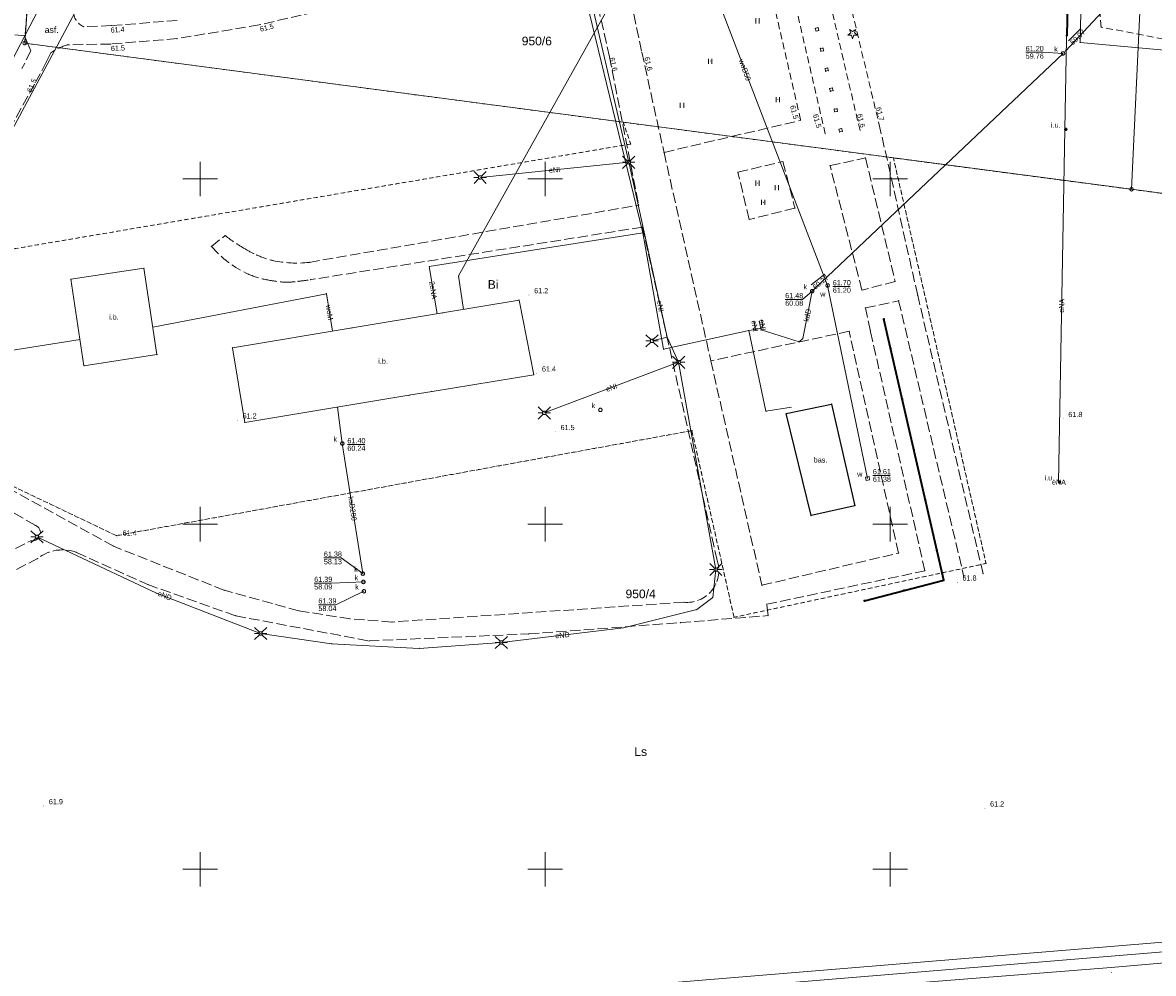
# Model space of a CAD drawing. Header units: millimetres. Extents: x 6421400 to 6424255, y 5791334 to 5793836.
# Tile 6 of 101: x 6422624 to 6422788, y 5792585 to 5792723. Entities that reach past the tile are written whole.
import ezdxf
from ezdxf.enums import TextEntityAlignment as Align

# ---------------------------------------------------------------- set-up
doc = ezdxf.new("R2010")
doc.units = ezdxf.units.MM
for name, pattern in [('PRZER1-1', [1, 0.5, -0.5]), ('PRZER2-1', [1.5, 1, -0.5]), ('PRZER3-1', [2, 1.5, -0.5])]:
    doc.linetypes.add(name, pattern=pattern)
doc.layers.get('0').update_dxf_attribs({"color": 252})
for name, color, linetype, lineweight in [('GEPPGD', 252, 'Continuous', 18), ('GESDZI', 252, 'Continuous', 18), ('GESDZI_O', 252, 'Continuous', 18), ('GESUZY', 252, 'Continuous', 18), ('GESUZY_O', 252, 'Continuous', 18), ('GSLKOC', 252, 'Continuous', 18), ('GSLKOG', 252, 'Continuous', 25), ('GSLKOU', 252, 'Continuous', 18), ('GSPPRB', 252, 'Continuous', 18), ('GSPRDI', 252, 'Continuous', 18), ('GSSIIN', 252, 'Continuous', 18), ('GSSIIN_O', 252, 'Continuous', 18), ('GSSSBA', 252, 'Continuous', 25), ('GSSSBA_O', 252, 'Continuous', 25), ('GSSUTR', 252, 'Continuous', 18), ('GTGTXT_O', 252, 'Continuous', 18), ('GULENN', 252, 'Continuous', 18), ('GULENN_O', 252, 'Continuous', 18), ('GULKDP', 252, 'Continuous', 18), ('GULKDP_O', 252, 'Continuous', 18), ('GULKSP', 252, 'Continuous', 18), ('GULKSP_O', 252, 'Continuous', 18), ('GULTPR', 252, 'Continuous', 18), ('GULWOP', 252, 'Continuous', 18), ('GULWOP_O', 252, 'Continuous', 18), ('GUPISL', 252, 'Continuous', 18), ('GUPKSD', 252, 'Continuous', 18), ('GUPKSD_O', 252, 'Continuous', 18), ('GUPKWZ', 252, 'Continuous', 13), ('GUPKWZ_O', 252, 'Continuous', 13), ('GUPWSD', 252, 'Continuous', 18), ('GUPWSD_O', 252, 'Continuous', 18), ('GUPWWZ', 252, 'Continuous', 13), ('GUPWWZ_O', 252, 'Continuous', 13), ('Ramka sekcyjna', 252, 'Continuous', 18)]:
    doc.layers.add(name, color=color, linetype=linetype, lineweight=lineweight)
for name, color, linetype in [('GSPWPN', 252, 'Continuous'), ('GSPWPN_O', 252, 'Continuous'), ('GUPEUI', 252, 'Continuous'), ('GUPEUI_O', 252, 'Continuous'), ('GUPKSH', 252, 'Continuous'), ('GUPKSH_O', 252, 'Continuous'), ('GUPWSH', 252, 'Continuous'), ('GUPWSH_O', 252, 'Continuous'), ('xref', 252, 'Continuous')]:
    doc.layers.add(name, color=color, linetype=linetype)
doc.styles.add('Arial', font='arial.ttf')

# ---------------------------------------------------------------- blocks, each defined once
blk = doc.blocks.new('GSSUTR1')
at = {"color": 0}
for points in [[(0.36165, 0.25666), (-0.38835, 0.25666)], [(-0.38835, -0.24334), (0.36165, -0.24334)]]:
    blk.add_lwpolyline(points, dxfattribs=at)
blk = doc.blocks.new('GSPRDI1')
blk.add_hatch(color=0).paths.add_polyline_path([(-0.045, 0), (-0.042798, -0.013906), (-0.036406, -0.02645), (-0.02645, -0.036406), (-0.013906, -0.042798), (0, -0.045), (0.013906, -0.042798), (0.02645, -0.036406), (0.036406, -0.02645), (0.042798, -0.013906), (0.045, 0), (0.042798, 0.013906), (0.036406, 0.02645), (0.02645, 0.036406), (0.013906, 0.042798), (0, 0.045), (-0.013906, 0.042798), (-0.02645, 0.036406), (-0.036406, 0.02645), (-0.042798, 0.013906)])
at = {"color": 0}
blk.add_lwpolyline([(0.088531, -0.272471), (-0.231778, -0.713338), (-0.231778, -0.168396), (-0.750048, 0), (-0.231778, 0.168396), (-0.231778, 0.713338), (0.088531, 0.272471), (0.606801, 0.440867), (0.286493, 0), (0.606801, -0.440867)], close=True, dxfattribs=at)
blk = doc.blocks.new('GSLKOG2')
blk.add_hatch(color=0).paths.add_polyline_path([(0, 0.175), (-0.045293, 0.169037), (-0.0875, 0.151554), (-0.123744, 0.123744), (-0.151554, 0.0875), (-0.169037, 0.045293), (-0.175, 0), (-0.169037, -0.045293), (-0.151554, -0.0875), (-0.123744, -0.123744), (-0.0875, -0.151554), (-0.045293, -0.169037), (0, -0.175), (0.045293, -0.169037), (0.0875, -0.151554), (0.123744, -0.123744), (0.151554, -0.0875), (0.169037, -0.045293), (0.175, 0), (0.169037, 0.045293), (0.151554, 0.0875), (0.123744, 0.123744), (0.0875, 0.151554), (0.045293, 0.169037)])
blk = doc.blocks.new('GSLKOG1')
blk.add_hatch(color=0).paths.add_polyline_path([(0, 0.175), (-0.045293, 0.169037), (-0.0875, 0.151554), (-0.123744, 0.123744), (-0.151554, 0.0875), (-0.169037, 0.045293), (-0.175, 0), (-0.169037, -0.045293), (-0.151554, -0.0875), (-0.123744, -0.123744), (-0.0875, -0.151554), (-0.045293, -0.169037), (0, -0.175), (0.045293, -0.169037), (0.0875, -0.151554), (0.123744, -0.123744), (0.151554, -0.0875), (0.169037, -0.045293), (0.175, 0), (0.169037, 0.045293), (0.151554, 0.0875), (0.123744, 0.123744), (0.0875, 0.151554), (0.045293, 0.169037)])
blk = doc.blocks.new('GSPWPN1')
blk.add_hatch(color=0).paths.add_polyline_path([(0, 0.045), (-0.011647, 0.043467), (-0.0225, 0.038971), (-0.03182, 0.03182), (-0.038971, 0.0225), (-0.043467, 0.011647), (-0.045, 0), (-0.043467, -0.011647), (-0.038971, -0.0225), (-0.03182, -0.03182), (-0.0225, -0.038971), (-0.011647, -0.043467), (0, -0.045), (0.011647, -0.043467), (0.0225, -0.038971), (0.03182, -0.03182), (0.038971, -0.0225), (0.043467, -0.011647), (0.045, 0), (0.043467, 0.011647), (0.038971, 0.0225), (0.03182, 0.03182), (0.0225, 0.038971), (0.011647, 0.043467)])
blk = doc.blocks.new('GUPKSH1')
blk.add_hatch(color=0).paths.add_polyline_path([(0, 0.045), (-0.011647, 0.043467), (-0.0225, 0.038971), (-0.03182, 0.03182), (-0.038971, 0.0225), (-0.043467, 0.011647), (-0.045, 0), (-0.043467, -0.011647), (-0.038971, -0.0225), (-0.03182, -0.03182), (-0.0225, -0.038971), (-0.011647, -0.043467), (0, -0.045), (0.011647, -0.043467), (0.0225, -0.038971), (0.03182, -0.03182), (0.038971, -0.0225), (0.043467, -0.011647), (0.045, 0), (0.043467, 0.011647), (0.038971, 0.0225), (0.03182, 0.03182), (0.0225, 0.038971), (0.011647, 0.043467)])
blk = doc.blocks.new('GUPWSH1')
blk.add_hatch(color=0).paths.add_polyline_path([(0, 0.045), (-0.011647, 0.043467), (-0.0225, 0.038971), (-0.03182, 0.03182), (-0.038971, 0.0225), (-0.043467, 0.011647), (-0.045, 0), (-0.043467, -0.011647), (-0.038971, -0.0225), (-0.03182, -0.03182), (-0.0225, -0.038971), (-0.011647, -0.043467), (0, -0.045), (0.011647, -0.043467), (0.0225, -0.038971), (0.03182, -0.03182), (0.038971, -0.0225), (0.043467, -0.011647), (0.045, 0), (0.043467, 0.011647), (0.038971, 0.0225), (0.03182, 0.03182), (0.0225, 0.038971), (0.011647, 0.043467)])
blk = doc.blocks.new('GUPWSD1_1')
at = {"color": 0}
blk.add_lwpolyline([(0.25, 0), (0.241481, -0.064705), (0.216506, -0.125), (0.176777, -0.176777), (0.125, -0.216506), (0.064705, -0.241481), (0, -0.25), (-0.064705, -0.241481), (-0.125, -0.216506), (-0.176777, -0.176777), (-0.216506, -0.125), (-0.241481, -0.064705), (-0.25, 0), (-0.241481, 0.064705), (-0.216506, 0.125), (-0.176777, 0.176777), (-0.125, 0.216506), (-0.064705, 0.241481), (0, 0.25), (0.064705, 0.241481), (0.125, 0.216506), (0.176777, 0.176777), (0.216506, 0.125), (0.241481, 0.064705)], close=True, dxfattribs=at)
blk = doc.blocks.new('GUPKSD1_1')
at = {"color": 0}
blk.add_lwpolyline([(0.25, 0), (0.241481, -0.064705), (0.216506, -0.125), (0.176777, -0.176777), (0.125, -0.216506), (0.064705, -0.241481), (0, -0.25), (-0.064705, -0.241481), (-0.125, -0.216506), (-0.176777, -0.176777), (-0.216506, -0.125), (-0.241481, -0.064705), (-0.25, 0), (-0.241481, 0.064705), (-0.216506, 0.125), (-0.176777, 0.176777), (-0.125, 0.216506), (-0.064705, 0.241481), (0, 0.25), (0.064705, 0.241481), (0.125, 0.216506), (0.176777, 0.176777), (0.216506, 0.125), (0.241481, 0.064705)], close=True, dxfattribs=at)
blk = doc.blocks.new('GUPISL1_2')
at = {"color": 0}
for points in [[(-0.176777, 0.176777), (-0.883883, 0.883883)], [(0, 0.25), (0, 0.9)], [(0.176777, 0.176777), (0.883883, 0.883883)], [(-0.176777, -0.176777), (-0.883883, -0.883883)], [(0, -0.25), (0, -0.9)], [(0.176777, -0.176777), (0.883883, -0.883883)]]:
    blk.add_lwpolyline(points, dxfattribs=at)
blk.add_lwpolyline([(0.25, 0), (0.241481, -0.064705), (0.216506, -0.125), (0.176777, -0.176777), (0.125, -0.216506), (0.064705, -0.241481), (0, -0.25), (-0.064705, -0.241481), (-0.125, -0.216506), (-0.176777, -0.176777), (-0.216506, -0.125), (-0.241481, -0.064705), (-0.25, 0), (-0.241481, 0.064705), (-0.216506, 0.125), (-0.176777, 0.176777), (-0.125, 0.216506), (-0.064705, 0.241481), (0, 0.25), (0.064705, 0.241481), (0.125, 0.216506), (0.176777, 0.176777), (0.216506, 0.125), (0.241481, 0.064705)], close=True, dxfattribs=at)
blk = doc.blocks.new('GUPEUI1')
blk.add_hatch(color=0).paths.add_polyline_path([(0, 0.25), (-0.064705, 0.241481), (-0.125, 0.216506), (-0.176777, 0.176777), (-0.216506, 0.125), (-0.241481, 0.064705), (-0.25, 0), (-0.241481, -0.064705), (-0.216506, -0.125), (-0.176777, -0.176777), (-0.125, -0.216506), (-0.064705, -0.241481), (0, -0.25), (0.064705, -0.241481), (0.125, -0.216506), (0.176777, -0.176777), (0.216506, -0.125), (0.241481, -0.064705), (0.25, 0), (0.241481, 0.064705), (0.216506, 0.125), (0.176777, 0.176777), (0.125, 0.216506), (0.064705, 0.241481)])
blk = doc.blocks.new('GUPWWZ1_2')
at = {"color": 0}
blk.add_lwpolyline([(-0.25, 0.25), (-0.25, -0.25), (0.25, -0.25), (0.25, 0.25)], close=True, dxfattribs=at)
blk = doc.blocks.new('GUPKWZ1_1')
at = {"color": 0}
blk.add_lwpolyline([(0.25, 0), (0.241481, -0.064705), (0.216506, -0.125), (0.176777, -0.176777), (0.125, -0.216506), (0.064705, -0.241481), (0, -0.25), (-0.064705, -0.241481), (-0.125, -0.216506), (-0.176777, -0.176777), (-0.216506, -0.125), (-0.241481, -0.064705), (-0.25, 0), (-0.241481, 0.064705), (-0.216506, 0.125), (-0.176777, 0.176777), (-0.125, 0.216506), (-0.064705, 0.241481), (0, 0.25), (0.064705, 0.241481), (0.125, 0.216506), (0.176777, 0.176777), (0.216506, 0.125), (0.241481, 0.064705)], close=True, dxfattribs=at)
blk = doc.blocks.new('GSPPRB0')
at = {"color": 0, "lineweight": 18}
blk.add_lwpolyline([(-0.007955, 0.0225), (0.007955, 0.0225), (0.0225, 0.007955), (0.0225, -0.007955), (0.007955, -0.0225), (-0.007955, -0.0225), (-0.0225, -0.007955), (-0.0225, 0.007955)], close=True, dxfattribs=at)
blk = doc.blocks.new('GEPPGD1_1')
at = {"color": 0}
blk.add_lwpolyline([(0.25, 0), (0.237764, -0.077254), (0.202254, -0.146946), (0.146946, -0.202254), (0.077254, -0.237764), (0, -0.25), (-0.077254, -0.237764), (-0.146946, -0.202254), (-0.202254, -0.146946), (-0.237764, -0.077254), (-0.25, 0), (-0.237764, 0.077254), (-0.202254, 0.146946), (-0.146946, 0.202254), (-0.077254, 0.237764), (0, 0.25), (0.077254, 0.237764), (0.146946, 0.202254), (0.202254, 0.146946), (0.237764, 0.077254)], close=True, dxfattribs=at)
blk = doc.blocks.new('G$CC51CC4AD')
at = {"layer": 'GESDZI', "linetype": 'Continuous', "lineweight": 18, "elevation": 10.3}
for points in [[(6422795.34, 5792905.44), (6422908.08, 5792885.79), (6422911.19, 5792830.6), (6422917.26, 5792719.89), (6422863.06, 5792716.73), (6422822.73, 5792724.17), (6422811.63, 5792724.79), (6422810.34, 5792698.25), (6422801.08, 5792696.38), (6422784.98, 5792698.5), (6422786.28, 5792726.3), (6422688.8, 5792730.98), (6422628.77, 5792742.38), (6422626.23, 5792743.45), (6422630.46, 5792804.26), (6422635.09, 5792870.72), (6422635.54, 5792889.65), (6422641.57, 5792889.5), (6422641.84, 5792899.61), (6422635.96, 5792905.63), (6422636.3, 5792918.88), (6422638.34, 5792930.71), (6422642.95, 5792933.93)], [(6422784.98, 5792698.5), (6422624.57, 5792719.67), (6422626.23, 5792743.45), (6422628.77, 5792742.38), (6422688.8, 5792730.98), (6422786.28, 5792726.3)]]:
    blk.add_lwpolyline(points, close=True, dxfattribs=at)
blk.add_lwpolyline([(6422626.23, 5792743.45), (6422624.57, 5792719.67), (6422784.98, 5792698.5), (6422801.08, 5792696.38), (6422810.34, 5792698.25), (6422917.26, 5792719.89)], dxfattribs=at)
at = {"layer": 'GESUZY', "linetype": 'PRZER1-1', "lineweight": 18, "elevation": 10.18}
for points in [[(6422750.48, 5792703.05), (6422711.32, 5792708.22), (6422624.57, 5792719.67), (6422626.23, 5792743.45), (6422630.46, 5792804.26), (6422635.09, 5792870.72), (6422635.54, 5792889.65), (6422641.57, 5792889.5), (6422641.84, 5792899.61), (6422635.96, 5792905.63), (6422636.3, 5792918.88), (6422638.34, 5792930.71), (6422642.95, 5792933.93), (6422691.63, 5792924.83), (6422795.34, 5792905.44), (6422908.08, 5792885.79), (6422911.19, 5792830.6), (6422917.26, 5792719.89), (6422810.34, 5792698.25), (6422801.08, 5792696.38)], [(6422750.48, 5792703.05), (6422763.91, 5792644.3), (6422727.38, 5792636.51), (6422721.27, 5792663.54), (6422637.86, 5792648.33), (6422621.82, 5792655.98), (6422618.12, 5792689.05), (6422712.41, 5792705.06), (6422711.32, 5792708.22)]]:
    blk.add_lwpolyline(points, close=True, dxfattribs=at)
blk.add_lwpolyline([(6422626.23, 5792743.45), (6422624.57, 5792719.67), (6422711.32, 5792708.22), (6422712.41, 5792705.06), (6422618.12, 5792689.05), (6422621.82, 5792655.98), (6422637.86, 5792648.33), (6422721.27, 5792663.54), (6422727.38, 5792636.51), (6422763.91, 5792644.3), (6422750.48, 5792703.05), (6422801.08, 5792696.38), (6422810.34, 5792698.25), (6422917.26, 5792719.89)], dxfattribs=at)
at = {"layer": 'GSLKOC', "linetype": 'PRZER2-1', "lineweight": 18, "elevation": 10.18}
for points in [[(6422817.56, 5792764.08), (6422814.96, 5792762.48), (6422813.76, 5792755.3), (6422813.37, 5792745.41), (6422812.66, 5792731.54), (6422811.23, 5792723.95), (6422809.01, 5792719.3), (6422801.72, 5792719.45), (6422801.45, 5792718.03), (6422780.58, 5792722), (6422779.96, 5792730.27), (6422778.98, 5792743.41), (6422777.92, 5792759.3), (6422778.16, 5792768.49), (6422778.91, 5792775.63)], [(6422706.79, 5792751.3), (6422731.59, 5792745.5), (6422740.64, 5792706.41)], [(6422745.64, 5792707.01), (6422741.36, 5792725.25), (6422737.05, 5792744.42), (6422739.59, 5792745.1), (6422744.13, 5792725.78), (6422748.53, 5792707.41)], [(6422710.39, 5792735.62), (6422730.05, 5792738.77), (6422737.05, 5792708.49)]]:
    blk.add_lwpolyline(points, dxfattribs=at)
for points in [[(6422739.16, 5792721.81), (6422739.56, 5792721.92), (6422739.66, 5792721.53), (6422739.27, 5792721.42)], [(6422739.89, 5792718.91), (6422740.29, 5792718.96), (6422740.35, 5792718.57), (6422739.95, 5792718.51)], [(6422740.57, 5792716), (6422740.96, 5792716.08), (6422741.04, 5792715.69), (6422740.65, 5792715.61)], [(6422741.24, 5792713.06), (6422741.62, 5792713.19), (6422741.73, 5792712.81), (6422741.34, 5792712.7)], [(6422741.91, 5792710.12), (6422742.31, 5792710.18), (6422742.36, 5792709.78), (6422741.96, 5792709.73)], [(6422742.59, 5792707.2), (6422742.98, 5792707.3), (6422743.09, 5792706.9), (6422742.69, 5792706.81)]]:
    blk.add_lwpolyline(points, close=True, dxfattribs=at)
at = {"layer": 'GSLKOG', "linetype": 'Continuous', "lineweight": 35, "elevation": 10.18}
for points in [[(6422726.71, 5792780.89), (6422776.67, 5792771.51), (6422775.6, 5792720.78)], [(6422746.29, 5792638.9), (6422757.77, 5792641.9), (6422749.11, 5792679.68)]]:
    blk.add_lwpolyline(points, dxfattribs=at)
at = {"layer": 'GSLKOU', "linetype": 'PRZER3-1', "lineweight": 18, "elevation": 10.18}
for points in [[(6422646.68, 5792722.96), (6422637.14, 5792722.22), (6422633.14, 5792722.04, -0.306617), (6422631.63, 5792724.39)], [(6422709.32, 5792717.69), (6422705.48, 5792734.71), (6422704.27, 5792735.4), (6422695.39, 5792732.5), (6422680.54, 5792727.84), (6422670.49, 5792725.05), (6422658.57, 5792722.33), (6422646.66, 5792720.33), (6422637.04, 5792719.55), (6422630.78, 5792719.44, 0.080474), (6422628.36, 5792718.27), (6422627.73, 5792717.02), (6422626.82, 5792715.25)], [(6422607.36, 5792635.29), (6422626.45, 5792645, -0.267298), (6422632.1, 5792645.9), (6422642.43, 5792641.25), (6422655.15, 5792636.72), (6422674.46, 5792633.09), (6422697.63, 5792634.09), (6422719.6, 5792635.73), (6422732.31, 5792636.75), (6422732.13, 5792638.39), (6422755.05, 5792643.24), (6422747.14, 5792677.97), (6422746.42, 5792681.31), (6422751.24, 5792682.35), (6422760.71, 5792642.32)], [(6422714.11, 5792693.02), (6422724.97, 5792644.63, -0.536501), (6422720.12, 5792638.69), (6422677.79, 5792635.82), (6422671.72, 5792636.28), (6422664.32, 5792637.44), (6422653.49, 5792640.42), (6422637.44, 5792646.81), (6422622.14, 5792655.26), (6422612.02, 5792662.86), (6422607.22, 5792666.62, -0.394451), (6422606.83, 5792677.02), (6422622.39, 5792707.17), (6422626.82, 5792715.25)], [(6422714.11, 5792693.02), (6422666.02, 5792685.42, -0.016629), (6422664.18, 5792685.17, -0.041897), (6422662.28, 5792685.05, -0.039359), (6422659.63, 5792685.4, -0.053368), (6422657.05, 5792686.18, -0.111448), (6422651.64, 5792690.24), (6422653.64, 5792691.79, 0.033859), (6422656.48, 5792689.89, 0.034084), (6422658.21, 5792688.98, 0.048509), (6422660.55, 5792688.18, 0.083726), (6422665.81, 5792687.92), (6422713.56, 5792696.21)]]:
    blk.add_lwpolyline(points, format="xyb", dxfattribs=at)
for points in [[(6422785.49, 5792774.59), (6422783.74, 5792774.88), (6422778.91, 5792775.63), (6422734.5, 5792784.04), (6422728.83, 5792785.08), (6422718.01, 5792787.27), (6422708.71, 5792788.69), (6422703.88, 5792785.9), (6422700.12, 5792780.96), (6422706.79, 5792751.3), (6422710.39, 5792735.62), (6422714.01, 5792718.37)], [(6422577.65, 5792727.25), (6422577.36, 5792730.94), (6422578.49, 5792731.74), (6422586.89, 5792728.98), (6422600.62, 5792724.43), (6422611.84, 5792722.21), (6422621.15, 5792721.04), (6422624.56, 5792720.75), (6422625.01, 5792719.58), (6422625.46, 5792718.58), (6422624.17, 5792715.99)], [(6422709.32, 5792717.69), (6422713.56, 5792696.21)], [(6422714.01, 5792718.37), (6422717.23, 5792703.85), (6422724.02, 5792673.66), (6422731.42, 5792641.14), (6422751.22, 5792645.81), (6422744.07, 5792677.94), (6422724.02, 5792673.66)], [(6422717.23, 5792703.85), (6422737.05, 5792708.49)], [(6422763.47, 5792642.81), (6422754, 5792683.14), (6422748.53, 5792707.41)]]:
    blk.add_lwpolyline(points, dxfattribs=at)
for points in [[(6422741.29, 5792701.93), (6422746.43, 5792703.05), (6422750.73, 5792685.16), (6422745.92, 5792683.91)], [(6422727.94, 5792700.98), (6422734.46, 5792702.53), (6422736.21, 5792695.79), (6422729.58, 5792694.14)]]:
    blk.add_lwpolyline(points, close=True, dxfattribs=at)
blk.add_lwpolyline([(6422603.64, 5792666.44), (6422607.12, 5792638.46), (6422625.46, 5792647.6, 0.938199), (6422626.07, 5792649.83), (6422617.49, 5792654.9), (6422612.64, 5792658.48)], format="xyb", close=True, dxfattribs=at)
at = {"layer": 'GSSIIN', "linetype": 'Continuous', "lineweight": 18, "elevation": 10.18}
for points in [[(6422641.84, 5792687.07), (6422631.26, 5792685.47), (6422633.16, 5792672.95), (6422643.74, 5792674.55)], [(6422680.27, 5792668.66), (6422683.62, 5792669.22), (6422698.34, 5792671.65), (6422696.23, 5792682.45), (6422685.13, 5792680.6), (6422672.02, 5792678.42), (6422654.68, 5792675.54), (6422656.46, 5792664.73)]]:
    blk.add_lwpolyline(points, close=True, dxfattribs=at)
at = {"layer": 'GSSSBA', "linetype": 'Continuous', "lineweight": 25, "elevation": 10.14}
blk.add_lwpolyline([(6422734.96, 5792666.01), (6422741.52, 5792667.4), (6422744.89, 5792652.66), (6422738.54, 5792651.23)], close=True, dxfattribs=at)
at = {"layer": 'GSSUTR', "linetype": 'PRZER2-1', "lineweight": 18, "elevation": 10.06}
for points in [[(6422723.94, 5792717.06), (6422723.93, 5792717.04), (6422723.95, 5792717.04)], [(6422733.74, 5792711.5), (6422733.73, 5792711.48), (6422733.75, 5792711.48)], [(6422719.85, 5792710.69), (6422719.84, 5792710.67), (6422719.86, 5792710.67)], [(6422730.8, 5792699.41), (6422730.79, 5792699.39), (6422730.81, 5792699.39)], [(6422733.58, 5792698.76), (6422733.57, 5792698.74), (6422733.59, 5792698.74)], [(6422731.62, 5792696.63), (6422731.61, 5792696.61), (6422731.63, 5792696.61)]]:
    blk.add_lwpolyline(points, close=True, dxfattribs=at)
at = {"layer": 'GULENN', "linetype": 'Continuous', "lineweight": 18, "elevation": 10.18}
for points in [[(6422760.9, 5792782.83), (6422731.36, 5792788.21), (6422702.09, 5792794.99), (6422691.27, 5792795.45), (6422705.3, 5792731.64), (6422712.12, 5792702.41)], [(6422691.34, 5792791.58), (6422702.92, 5792738.49), (6422714.16, 5792692.21), (6422717.16, 5792675.33), (6422729.52, 5792678.05), (6422732, 5792666.36), (6422735.69, 5792666.95)], [(6422583.73, 5792790.66), (6422579.18, 5792780.31), (6422577.28, 5792774.29), (6422574.97, 5792762.78), (6422573.6, 5792747.54), (6422574.03, 5792732.74), (6422575.53, 5792720.86), (6422577.59, 5792712.51), (6422581.75, 5792699.71), (6422589.41, 5792684.64), (6422598.75, 5792670.89), (6422614.69, 5792701.78), (6422630.6, 5792732.32), (6422641.52, 5792752.48)], [(6422747, 5792775.76), (6422776.36, 5792770.08), (6422776.33, 5792757.77), (6422776.22, 5792757.07), (6422775.32, 5792707.18), (6422774.4, 5792656.09)], [(6422811.48, 5792714.23), (6422810.53, 5792714.4), (6422791.92, 5792718.47), (6422777.54, 5792719.77), (6422778.06, 5792744.17)], [(6422775.47, 5792707.18), (6422775.32, 5792707.18)], [(6422690.59, 5792700.22), (6422712.12, 5792702.41)], [(6422712.12, 5792702.41), (6422717.68, 5792677.08), (6422719.35, 5792673.45)], [(6422684.34, 5792680.47), (6422683.2, 5792687.32), (6422714.16, 5792692.21)], [(6422730.28, 5792679.28), (6422730.48, 5792678.19), (6422729.52, 5792678.05)], [(6422731.39, 5792679.52), (6422731.57, 5792678.42), (6422730.48, 5792678.19)], [(6422715.5, 5792676.55), (6422717.68, 5792677.08)], [(6422626.35, 5792648.16), (6422643.68, 5792639.99), (6422658.77, 5792634.16), (6422669.06, 5792632.67), (6422681.75, 5792632), (6422693.64, 5792632.86), (6422711.36, 5792634.99), (6422721.98, 5792637.61), (6422724.29, 5792639.38), (6422724.74, 5792643.42), (6422719.35, 5792673.45)], [(6422719.35, 5792673.45), (6422699.88, 5792666.11)], [(6422774.55, 5792656.09), (6422774.4, 5792656.09)]]:
    blk.add_lwpolyline(points, dxfattribs=at)
at = {"layer": 'GULKDP', "linetype": 'Continuous', "lineweight": 18, "elevation": 10.18}
for points in [[(6422808.73, 5792754.28), (6422808.39, 5792753.92), (6422775.41, 5792718.53)], [(6422775.06, 5792718.18), (6422739.08, 5792684.11), (6422738.72, 5792683.76)], [(6422731, 5792679.39), (6422731.29, 5792678.13), (6422736.81, 5792676.43), (6422737.37, 5792676.89), (6422738.72, 5792683.76)]]:
    blk.add_lwpolyline(points, dxfattribs=at)
at = {"layer": 'GULKSP', "linetype": 'Continuous', "lineweight": 18, "elevation": 10.18}
blk.add_lwpolyline([(6422669.89, 5792666.95), (6422670.6, 5792661.68), (6422673.58, 5792642.83)], dxfattribs=at)
at = {"layer": 'GULTPR', "linetype": 'Continuous', "lineweight": 18, "elevation": 10.18}
blk.add_lwpolyline([(6422688.19, 5792681.11), (6422687.46, 5792685.95), (6422708.5, 5792723.62), (6422735.73, 5792771), (6422753.71, 5792803.17)], dxfattribs=at)
at = {"layer": 'GULWOP', "linetype": 'Continuous', "lineweight": 18, "elevation": 10.18}
for points in [[(6422746.74, 5792656.61), (6422740.94, 5792684.57), (6422716.97, 5792747.06), (6422709.57, 5792746.12)], [(6422633.68, 5792727.53), (6422605.16, 5792674.39), (6422607.9, 5792672.82)], [(6423009.16, 5792642.46), (6423008.45, 5792639.52), (6423000.41, 5792607.83), (6422999.36, 5792607.1), (6422910.2, 5792599.39), (6422674.16, 5792579.93), (6422673.36, 5792579.89), (6422615.13, 5792580.22), (6422614.37, 5792580.22), (6422523.42, 5792579.56), (6422522.55, 5792580.28), (6422438.91, 5792682.29), (6422437.98, 5792682.75), (6422437.1, 5792682.91), (6422392.92, 5792687.41)], [(6423010.52, 5792642.13), (6423009.8, 5792639.18), (6423001.63, 5792606.97), (6422999.85, 5792605.74), (6422910.31, 5792597.99), (6422674.26, 5792578.54), (6422673.4, 5792578.48), (6422615.13, 5792578.82), (6422614.38, 5792578.82), (6422522.91, 5792578.16), (6422521.56, 5792579.29), (6422438.02, 5792681.17), (6422437.53, 5792681.41), (6422436.9, 5792681.53), (6422393.32, 5792685.97)], [(6423011.71, 5792641.8), (6423011.11, 5792639.27), (6423010.92, 5792638.53), (6423002.47, 5792605.27), (6423001.53, 5792604.73), (6422910.22, 5792596.94), (6422782.03, 5792585.75), (6422673.27, 5792577.18), (6422672.49, 5792577.16), (6422523.67, 5792576.33), (6422522.8, 5792576.75), (6422438.61, 5792678.8), (6422438.06, 5792679.44), (6422437.17, 5792680.06), (6422393.01, 5792684.8)], [(6422643.13, 5792678.54), (6422668.3, 5792683.38)], [(6422669.2, 5792677.95), (6422668.3, 5792683.38)], [(6422607.9, 5792672.82), (6422632.59, 5792676.73)]]:
    blk.add_lwpolyline(points, dxfattribs=at)
at = {"layer": 'GUPKSH_O', "linetype": 'Continuous', "lineweight": 13, "elevation": 10.8, "flags": 128}
for points in [[(6422775.88, 5792720), (6422777.66, 5792721.8)], [(6422775.05, 5792718.17), (6422772.17, 5792718.35), (6422769.65, 5792718.35)], [(6422738.57, 5792684.64), (6422740.52, 5792686.23)], [(6422738.72, 5792683.76), (6422737.31, 5792682.55), (6422734.79, 5792682.55)], [(6422671.34, 5792661.54), (6422673.86, 5792661.54)], [(6422673.58, 5792642.83), (6422670.45, 5792645.11), (6422667.93, 5792645.11)], [(6422673.79, 5792641.66), (6422669.05, 5792641.46), (6422666.53, 5792641.46)], [(6422673.73, 5792640.27), (6422669.66, 5792638.33), (6422667.14, 5792638.33)]]:
    blk.add_lwpolyline(points, dxfattribs=at)
at = {"layer": 'GUPWSH_O', "linetype": 'Continuous', "lineweight": 13, "elevation": 10.8, "flags": 128}
for points in [[(6422741.69, 5792684.43), (6422744.21, 5792684.43)], [(6422747.5, 5792657.06), (6422750.02, 5792657.06)]]:
    blk.add_lwpolyline(points, dxfattribs=at)
at = {"layer": 'Ramka sekcyjna', "linetype": 'Continuous', "lineweight": 18, "elevation": 100, "flags": 128}
for points in [[(6422650, 5792697.5), (6422650, 5792702.5)], [(6422700, 5792697.5), (6422700, 5792702.5)], [(6422750, 5792697.5), (6422750, 5792702.5)], [(6422652.5, 5792700), (6422647.5, 5792700)], [(6422702.5, 5792700), (6422697.5, 5792700)], [(6422752.5, 5792700), (6422747.5, 5792700)], [(6422650, 5792647.5), (6422650, 5792652.5)], [(6422700, 5792647.5), (6422700, 5792652.5)], [(6422750, 5792647.5), (6422750, 5792652.5)], [(6422652.5, 5792650), (6422647.5, 5792650)], [(6422702.5, 5792650), (6422697.5, 5792650)], [(6422752.5, 5792650), (6422747.5, 5792650)], [(6422650, 5792597.5), (6422650, 5792602.5)], [(6422700, 5792597.5), (6422700, 5792602.5)], [(6422750, 5792597.5), (6422750, 5792602.5)], [(6422652.5, 5792600), (6422647.5, 5792600)], [(6422702.5, 5792600), (6422697.5, 5792600)], [(6422752.5, 5792600), (6422747.5, 5792600)]]:
    blk.add_lwpolyline(points, dxfattribs=at)
at = {"layer": 'GEPPGD', "linetype": 'Continuous', "lineweight": 18, "rotation": 90}
for p in [(6422624.57, 5792719.67, 10.32), (6422784.98, 5792698.5, 10.32)]:
    blk.add_blockref('GEPPGD1_1', p, dxfattribs=at)
at = {"layer": 'GSLKOG', "linetype": 'Continuous', "lineweight": 25}
for name, p, rotation in [('GSLKOG1', (6422775.6, 5792720.78, 10.18), 268.791693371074), ('GSLKOG1', (6422749.11, 5792679.68, 10.18), 102.9105582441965), ('GSLKOG2', (6422750.08, 5792675.41, 10.18), 102.9105582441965), ('GSLKOG2', (6422750.08, 5792675.41, 10.18), 102.9105582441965), ('GSLKOG2', (6422751.76, 5792668.1, 10.18), 102.9105582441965), ('GSLKOG2', (6422751.76, 5792668.1, 10.18), 102.9105582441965), ('GSLKOG2', (6422753.44, 5792660.79, 10.18), 102.9105582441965), ('GSLKOG2', (6422753.44, 5792660.79, 10.18), 102.9105582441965), ('GSLKOG2', (6422755.11, 5792653.48, 10.18), 102.9105582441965), ('GSLKOG2', (6422755.11, 5792653.48, 10.18), 102.9105582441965), ('GSLKOG2', (6422756.79, 5792646.17, 10.18), 102.9105582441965), ('GSLKOG2', (6422756.79, 5792646.17, 10.18), 102.9105582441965), ('GSLKOG1', (6422746.29, 5792638.9, 10.18), 14.66023386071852), ('GSLKOG2', (6422752.03, 5792640.4, 10.18), 14.66023386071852), ('GSLKOG2', (6422752.03, 5792640.4, 10.18), 14.66023386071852)]:
    blk.add_blockref(name, p, dxfattribs=dict(at, rotation=rotation))
at = {"layer": 'GSPPRB', "linetype": 'Continuous', "lineweight": 18, "rotation": 90}
for p in [(6422633.14, 5792722.04, 10.28), (6422739.16, 5792721.81, 10.28), (6422739.27, 5792721.42, 10.28), (6422739.56, 5792721.92, 10.28), (6422739.66, 5792721.53, 10.28), (6422780.58, 5792722, 10.28), (6422624.56, 5792720.75, 10.28), (6422625.01, 5792719.58, 10.28), (6422630.78, 5792719.44, 10.28), (6422646.66, 5792720.33, 10.28), (6422775.6, 5792720.78, 10.28), (6422777.54, 5792719.77, 10.28), (6422625.46, 5792718.58, 10.28), (6422628.36, 5792718.27, 10.28), (6422629.71, 5792719.04, 10.28), (6422739.89, 5792718.91, 10.28), (6422739.95, 5792718.51, 10.28), (6422740.29, 5792718.96, 10.28), (6422740.35, 5792718.57, 10.28), (6422775.41, 5792718.53, 10.28), (6422627.73, 5792717.02, 10.28), (6422740.96, 5792716.08, 10.28), (6422740.57, 5792716, 10.28), (6422740.65, 5792715.61, 10.28), (6422741.04, 5792715.69, 10.28), (6422741.24, 5792713.06, 10.28), (6422741.62, 5792713.19, 10.28), (6422741.73, 5792712.81, 10.28), (6422741.34, 5792712.7, 10.28), (6422741.91, 5792710.12, 10.28), (6422741.96, 5792709.73, 10.28), (6422742.31, 5792710.18, 10.28), (6422742.36, 5792709.78, 10.28), (6422711.32, 5792708.22, 10.28), (6422742.59, 5792707.2, 10.28), (6422742.69, 5792706.81, 10.28), (6422742.98, 5792707.3, 10.28), (6422743.09, 5792706.9, 10.28), (6422775.32, 5792707.18, 10.28), (6422712.41, 5792705.06, 10.28), (6422717.23, 5792703.85, 10.28), (6422746.43, 5792703.05, 10.28), (6422750.48, 5792703.05, 10.28), (6422734.46, 5792702.53, 10.28), (6422741.29, 5792701.93, 10.28), (6422727.94, 5792700.98, 10.28), (6422713.56, 5792696.21, 10.28), (6422736.21, 5792695.79, 10.28), (6422729.58, 5792694.14, 10.28), (6422653.64, 5792691.79, 10.28), (6422714.11, 5792693.02, 10.28), (6422714.16, 5792692.21, 10.28), (6422651.64, 5792690.24, 10.28), (6422656.48, 5792689.89, 10.28), (6422658.21, 5792688.98, 10.28), (6422660.55, 5792688.18, 10.28), (6422641.84, 5792687.07, 10.28), (6422654, 5792688, 10.28), (6422662.75, 5792687.85, 10.28), (6422665.81, 5792687.92, 10.28), (6422683.2, 5792687.32, 10.28), (6422631.26, 5792685.47, 10.28), (6422657.05, 5792686.18, 10.28), (6422659.63, 5792685.4, 10.28), (6422662.28, 5792685.05, 10.28), (6422664.18, 5792685.17, 10.28), (6422666.02, 5792685.42, 10.28), (6422687.46, 5792685.95, 10.28), (6422750.73, 5792685.16, 10.28), (6422668.3, 5792683.38, 10.28), (6422739.08, 5792684.11, 10.28), (6422745.92, 5792683.91, 10.28), (6422696.23, 5792682.45, 10.28), (6422751.24, 5792682.35, 10.28), (6422754, 5792683.14, 10.28), (6422685.13, 5792680.6, 10.28), (6422746.42, 5792681.31, 10.28), (6422672.02, 5792678.42, 10.28), (6422731.57, 5792678.42, 10.28), (6422749.11, 5792679.68, 10.28), (6422717.68, 5792677.08, 10.28), (6422729.52, 5792678.05, 10.28), (6422730.48, 5792678.19, 10.28), (6422731.29, 5792678.13, 10.28), (6422737.37, 5792676.89, 10.28), (6422744.07, 5792677.94, 10.28), (6422747.14, 5792677.97, 10.28), (6422654.68, 5792675.54, 10.28), (6422717.16, 5792675.33, 10.28), (6422736.81, 5792676.43, 10.28), (6422643.74, 5792674.55, 10.28), (6422724.02, 5792673.66, 10.28), (6422633.16, 5792672.95, 10.28), (6422698.34, 5792671.65, 10.28), (6422680.27, 5792668.66, 10.28), (6422683.62, 5792669.22, 10.28), (6422741.52, 5792667.4, 10.28), (6422732, 5792666.36, 10.28), (6422734.96, 5792666.01, 10.28), (6422656.46, 5792664.73, 10.28), (6422721.27, 5792663.54, 10.28), (6422774.4, 5792656.09, 10.28), (6422744.89, 5792652.66, 10.28), (6422738.54, 5792651.23, 10.28), (6422626.07, 5792649.83, 10.28), (6422626.78, 5792649.12, 10.28), (6422625.46, 5792647.6, 10.28), (6422637.86, 5792648.33, 10.28), (6422629.59, 5792646.26, 10.28), (6422632.1, 5792645.9, 10.28), (6422637.44, 5792646.81, 10.28), (6422751.22, 5792645.81, 10.28), (6422626.45, 5792645, 10.28), (6422724.97, 5792644.63, 10.28), (6422763.91, 5792644.3, 10.28), (6422755.05, 5792643.24, 10.28), (6422760.71, 5792642.32, 10.28), (6422763.47, 5792642.81, 10.28), (6422642.43, 5792641.25, 10.28), (6422724.74, 5792641.32, 10.28), (6422731.42, 5792641.14, 10.28), (6422757.77, 5792641.9, 10.28), (6422643.68, 5792639.99, 10.28), (6422653.49, 5792640.42, 10.28), (6422724.29, 5792639.38, 10.28), (6422664.32, 5792637.44, 10.28), (6422720.12, 5792638.69, 10.28), (6422721.98, 5792637.61, 10.28), (6422732.13, 5792638.39, 10.28), (6422746.29, 5792638.9, 10.28), (6422655.15, 5792636.72, 10.28), (6422671.72, 5792636.28, 10.28), (6422677.79, 5792635.82, 10.28), (6422719.6, 5792635.73, 10.28), (6422727.38, 5792636.51, 10.28), (6422732.31, 5792636.75, 10.28), (6422697.63, 5792634.09, 10.28), (6422711.36, 5792634.99, 10.28), (6422669.06, 5792632.67, 10.28), (6422674.46, 5792633.09, 10.28), (6422681.75, 5792632, 10.28), (6422782.09, 5792585.06, 10.28)]:
    blk.add_blockref('GSPPRB0', p, dxfattribs=at)
at = {"layer": 'GSPRDI', "linetype": 'Continuous', "lineweight": 18, "rotation": 90}
blk.add_blockref('GSPRDI1', (6422744.57, 5792721.06, 10.12), dxfattribs=at)
at = {"layer": 'GSPWPN', "linetype": 'Continuous', "lineweight": 5, "rotation": 90}
for p in [(6422637.14, 5792722.22, 10.2), (6422658.57, 5792722.33, 10.2), (6422637.04, 5792719.55, 10.2), (6422709.32, 5792717.69, 10.2), (6422714.01, 5792718.37, 10.2), (6422626.82, 5792715.25, 10.2), (6422737.05, 5792708.49, 10.2), (6422740.64, 5792706.41, 10.2), (6422745.64, 5792707.01, 10.2), (6422748.53, 5792707.41, 10.2), (6422697.66, 5792683.19, 10.2), (6422698.79, 5792671.86, 10.2), (6422775.08, 5792665.26, 10.2), (6422655.4, 5792665.05, 10.2), (6422701.48, 5792663.37, 10.2), (6422638.02, 5792648.08, 10.2), (6422759.74, 5792641.57, 10.2), (6422627.32, 5792609.17, 10.2), (6422763.74, 5792608.84, 10.2)]:
    blk.add_blockref('GSPWPN1', p, dxfattribs=at)
at = {"layer": 'GSSUTR', "linetype": 'Continuous', "lineweight": 18, "rotation": 90}
for p in [(6422730.8, 5792722.93, 10.06), (6422723.94, 5792717.05, 10.06), (6422733.74, 5792711.49, 10.06), (6422719.85, 5792710.68, 10.06), (6422730.8, 5792699.4, 10.06), (6422733.58, 5792698.75, 10.06), (6422731.62, 5792696.62, 10.06)]:
    blk.add_blockref('GSSUTR1', p, dxfattribs=at)
at = {"layer": 'GUPEUI', "linetype": 'Continuous', "lineweight": 5, "rotation": 90}
for p in [(6422775.47, 5792707.18, 10.24), (6422774.55, 5792656.09, 10.24)]:
    blk.add_blockref('GUPEUI1', p, dxfattribs=at)
at = {"layer": 'GUPISL', "linetype": 'Continuous', "lineweight": 18, "rotation": 90}
for p in [(6422712.12, 5792702.41, 10.24), (6422690.59, 5792700.22, 10.24), (6422715.5, 5792676.55, 10.24), (6422719.35, 5792673.45, 10.24), (6422699.88, 5792666.11, 10.24), (6422626.35, 5792648.16, 10.24), (6422724.74, 5792643.42, 10.24), (6422658.77, 5792634.16, 10.24), (6422693.64, 5792632.86, 10.24)]:
    blk.add_blockref('GUPISL1_2', p, dxfattribs=at)
at = {"layer": 'GUPKSD', "linetype": 'Continuous', "lineweight": 18, "rotation": 90}
for p in [(6422775.06, 5792718.18, 10.24), (6422738.72, 5792683.76, 10.24), (6422708.01, 5792666.55, 10.24), (6422670.6, 5792661.68, 10.24), (6422673.58, 5792642.83, 10.24), (6422673.66, 5792641.62, 10.24), (6422673.73, 5792640.27, 10.24)]:
    blk.add_blockref('GUPKSD1_1', p, dxfattribs=at)
at = {"layer": 'GUPKSH', "linetype": 'Continuous', "lineweight": 5, "rotation": 90}
for p in [(6422775.06, 5792718.18, 10.24), (6422775.41, 5792718.53, 10.24), (6422738.72, 5792683.76, 10.24), (6422739.08, 5792684.11, 10.24), (6422670.6, 5792661.68, 10.24), (6422673.58, 5792642.83, 10.24), (6422673.66, 5792641.62, 10.24), (6422673.73, 5792640.27, 10.24)]:
    blk.add_blockref('GUPKSH1', p, dxfattribs=at)
at = {"layer": 'GUPKWZ', "linetype": 'Continuous', "lineweight": 13, "rotation": 90}
blk.add_blockref('GUPKWZ1_1', (6422738.72, 5792683.76, 10.25), dxfattribs=at)
at = {"layer": 'GUPWSD', "linetype": 'Continuous', "lineweight": 18, "rotation": 90}
blk.add_blockref('GUPWSD1_1', (6422740.94, 5792684.57, 10.24), dxfattribs=at)
at = {"layer": 'GUPWSH', "linetype": 'Continuous', "lineweight": 5, "rotation": 90}
for p in [(6422740.94, 5792684.57, 10.24), (6422746.74, 5792656.61, 10.24)]:
    blk.add_blockref('GUPWSH1', p, dxfattribs=at)
at = {"layer": 'GUPWWZ', "linetype": 'Continuous', "lineweight": 13, "rotation": 8.684740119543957}
blk.add_blockref('GUPWWZ1_2', (6422746.74, 5792656.61, 10.25), dxfattribs=at)
at = {"layer": 'GESDZI_O', "linetype": 'Continuous', "lineweight": 0, "style": 'Arial'}
for s, p in [('950/6', (6422698.8, 5792719.36, 10.8)), ('950/4', (6422713.84, 5792639.27, 10.8))]:
    blk.add_text(s, height=1.25, rotation=360, dxfattribs=at).set_placement(p, align=Align.CENTER)
at = {"layer": 'GESUZY_O', "linetype": 'Continuous', "lineweight": 0, "style": 'Arial'}
for s, p in [('Bi', (6422692.46, 5792684.09, 10.8)), ('Ls', (6422713.85, 5792616.42, 10.8))]:
    blk.add_text(s, height=1.25, rotation=360, dxfattribs=at).set_placement(p, align=Align.CENTER)
at = {"layer": 'GSPWPN_O', "linetype": 'Continuous', "lineweight": 0, "style": 'Arial'}
for s, rotation, p in [('61.4', 2.9943, (6422637.03, 5792721.19, 10.8)), ('61.5', 13.8983, (6422658.75, 5792721.32, 10.8)), ('61.5', 2.9943, (6422637.08, 5792718.52, 10.8)), ('61.6', 282.9167, (6422709.32, 5792717.51, 10.8)), ('61.5', 66.1469, (6422625.52, 5792712.46, 10.8)), ('61.7', 284.849, (6422747.93, 5792710.3, 10.8)), ('61.5', 284.986, (6422738.81, 5792709.29, 10.8)), ('61.2', 360, (6422698.41, 5792683.44, 10.8)), ('61.4', 360, (6422699.54, 5792672.11, 10.8)), ('61.2', 360, (6422656.15, 5792665.3, 10.8)), ('61.8', 360, (6422775.83, 5792665.51, 10.8)), ('61.5', 360, (6422702.23, 5792663.62, 10.8)), ('61.4', 360, (6422638.77, 5792648.33, 10.8)), ('61.8', 360, (6422760.49, 5792641.82, 10.8)), ('61.9', 360, (6422628.07, 5792609.42, 10.8)), ('61.2', 360, (6422764.49, 5792609.09, 10.8))]:
    blk.add_text(s, height=0.75, rotation=rotation, dxfattribs=at).set_placement(p)
for s, rotation, p in [('61.6', 282.9167, (6422714.84, 5792715.61, 10.8)), ('61.5', 284.986, (6422736.02, 5792708.59, 10.8)), ('61.6', 284.849, (6422745.7, 5792707.36, 10.8))]:
    blk.add_text(s, height=0.75, rotation=rotation, dxfattribs=at).set_placement(p, align=Align.RIGHT)
at = {"layer": 'GSSIIN_O', "linetype": 'Continuous', "lineweight": 0, "style": 'Arial'}
for p in [(6422637.5, 5792679.63, 10.8), (6422676.51, 5792673.23, 10.8)]:
    blk.add_text('i.b.', height=0.75, rotation=360, dxfattribs=at).set_placement(p, align=Align.CENTER)
at = {"layer": 'GSSSBA_O', "linetype": 'Continuous', "lineweight": 0, "style": 'Arial'}
blk.add_text('bas.', height=0.75, rotation=360, dxfattribs=at).set_placement((6422739.92, 5792658.92, 10.8), align=Align.CENTER)
at = {"layer": 'GTGTXT_O', "linetype": 'Continuous', "lineweight": 0, "style": 'Arial'}
blk.add_text('asf.', height=0.9, rotation=360, dxfattribs=at).set_placement((6422627.47, 5792721.16, 10.8))
at = {"layer": 'GULENN_O', "linetype": 'Continuous', "lineweight": 0, "style": 'Arial'}
for s, rotation, p in [('eNI', 4.7628, (6422701.39, 5792700.94, 10.8)), ('2eNA', 278.39, (6422683.4, 5792683.84, 10.8)), ('eNI', 282.3797, (6422716.33, 5792681.5, 10.8)), ('eNA', 87.9145, (6422775.23, 5792681.62, 10.8)), ('eNI', 279.2682, (6422730.02, 5792678.64, 10.8)), ('eNI', 279.1751, (6422731.14, 5792678.8, 10.8)), ('eNI', 19.6013, (6422709.74, 5792669.42, 10.8)), ('eNA', 357.9145, (6422774.46, 5792655.71, 10.8)), ('eND', 338.4679, (6422644.73, 5792639.29, 10.8)), ('eND', 5.8233, (6422702.54, 5792633.55, 10.8))]:
    blk.add_text(s, height=0.75, rotation=rotation, dxfattribs=at).set_placement(p, align=Align.CENTER)
at = {"layer": 'GULKDP_O', "linetype": 'Continuous', "lineweight": 0, "style": 'Arial'}
blk.add_text('kdD', height=0.75, rotation=78.3716, dxfattribs=at).set_placement((6422738.37, 5792680.2, 10.8), align=Align.CENTER)
at = {"layer": 'GULKSP_O', "linetype": 'Continuous', "lineweight": 0, "style": 'Arial'}
blk.add_text('ksD200', height=0.75, rotation=277.9629, dxfattribs=at).set_placement((6422671.72, 5792652.2, 10.8), align=Align.CENTER)
at = {"layer": 'GULWOP_O', "linetype": 'Continuous', "lineweight": 0, "style": 'Arial'}
for s, rotation, p in [('woD50', 289.9307, (6422728.6, 5792715.68, 10.8)), ('woM', 278.39, (6422668.38, 5792680.61, 10.8))]:
    blk.add_text(s, height=0.75, rotation=rotation, dxfattribs=at).set_placement(p, align=Align.CENTER)
at = {"layer": 'GUPEUI_O', "linetype": 'Continuous', "lineweight": 0, "style": 'Arial'}
for p in [(6422774.72, 5792707.43, 10.8), (6422773.8, 5792656.34, 10.8)]:
    blk.add_text('i.u.', height=0.75, rotation=360, dxfattribs=at).set_placement(p, align=Align.RIGHT)
at = {"layer": 'GUPKSD_O', "linetype": 'Continuous', "lineweight": 0, "style": 'Arial'}
for p in [(6422774.31, 5792718.43, 10.8), (6422737.97, 5792684.01, 10.8), (6422707.26, 5792666.8, 10.8), (6422669.85, 5792661.93, 10.8), (6422672.83, 5792643.08, 10.8), (6422672.91, 5792641.87, 10.8), (6422672.98, 5792640.52, 10.8)]:
    blk.add_text('k', height=0.75, rotation=360, dxfattribs=at).set_placement(p, align=Align.RIGHT)
at = {"layer": 'GUPKSH_O', "linetype": 'Continuous', "lineweight": 0, "style": 'Arial'}
for s, rotation, p in [('59.97', 45.3266, (6422776.54, 5792719.36, 10.8)), ('59.76', 360, (6422769.65, 5792717.42, 10.8)), ('61.20', 360, (6422769.65, 5792718.52, 10.8)), ('60.27', 39.1593, (6422739.15, 5792683.92, 10.8)), ('61.48', 360, (6422734.79, 5792682.73, 10.8)), ('60.08', 360, (6422734.79, 5792681.63, 10.8)), ('61.40', 360, (6422671.34, 5792661.71, 10.8)), ('60.24', 360, (6422671.34, 5792660.62, 10.8)), ('61.38', 360, (6422667.93, 5792645.28, 10.8)), ('58.13', 360, (6422667.93, 5792644.19, 10.8)), ('61.39', 360, (6422666.53, 5792641.63, 10.8)), ('58.09', 360, (6422666.53, 5792640.54, 10.8)), ('61.39', 360, (6422667.14, 5792638.51, 10.8)), ('58.04', 360, (6422667.14, 5792637.41, 10.8))]:
    blk.add_text(s, height=0.75, rotation=rotation, dxfattribs=at).set_placement(p)
at = {"layer": 'GUPKWZ_O', "linetype": 'Continuous', "lineweight": 0, "style": 'Arial'}
blk.add_text('k', height=0.75, rotation=360, dxfattribs=at).set_placement((6422737.97, 5792684.01, 10.8), align=Align.RIGHT)
at = {"layer": 'GUPWSD_O', "linetype": 'Continuous', "lineweight": 0, "style": 'Arial'}
blk.add_text('w', height=0.75, rotation=360, dxfattribs=at).set_placement((6422740.63, 5792682.94, 10.8), align=Align.RIGHT)
at = {"layer": 'GUPWSH_O', "linetype": 'Continuous', "lineweight": 0, "style": 'Arial'}
for s, p in [('61.70', (6422741.69, 5792684.6, 10.8)), ('61.20', (6422741.69, 5792683.51, 10.8)), ('61.61', (6422747.5, 5792657.23, 10.8)), ('61.38', (6422747.5, 5792656.13, 10.8))]:
    blk.add_text(s, height=0.75, rotation=360, dxfattribs=at).set_placement(p)
at = {"layer": 'GUPWWZ_O', "linetype": 'Continuous', "lineweight": 0, "style": 'Arial'}
blk.add_text('w', height=0.75, rotation=360, dxfattribs=at).set_placement((6422745.99, 5792656.86, 10.8), align=Align.RIGHT)

msp = doc.modelspace()

# ---------------------------------------------------------------- block references
at = {"layer": 'xref'}
msp.add_blockref('G$CC51CC4AD', (0, 0), dxfattribs=at)

doc.saveas('drawing.dxf')
